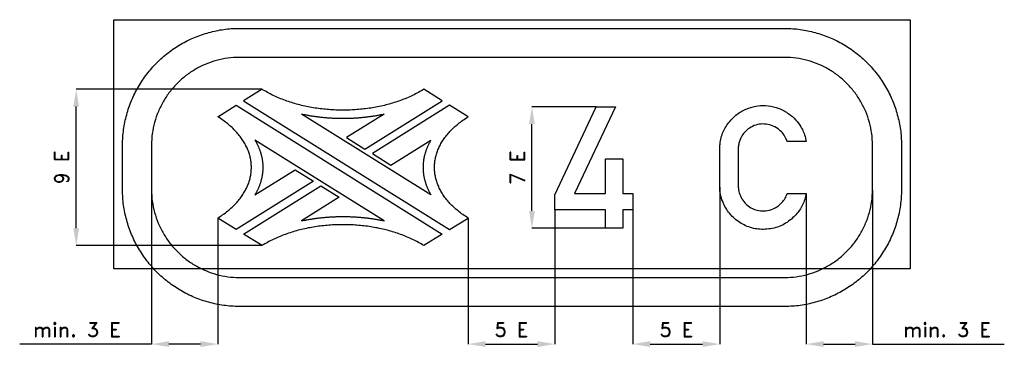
# Model space of a CAD drawing. Header units: millimetres. Extents: x -75 to 3325, y 1099 to 2285.
import ezdxf

# ---------------------------------------------------------------- set-up
doc = ezdxf.new("R2010")
doc.units = ezdxf.units.MM
doc.header["$LTSCALE"] = 5
doc.layers.add('Kóty', color=2, linetype='Continuous')
doc.layers.add('Značka', color=7, linetype='Continuous')
doc.styles.get("Standard").update_dxf_attribs({"font": 'romand.shx', "height": 50})
doc.dimstyles.get("Standard").update_dxf_attribs({"dimtxt": 50, "dimasz": 60, "dimexe": 0.18, "dimexo": 0.0625, "dimgap": 25, "dimtad": 1, "dimdec": 0, "dimzin": 0, "dimdsep": 46, "dimtxsty": 'Standard', "dimcen": 0.09, "dimadec": 0, "dimazin": 0, "dimtfac": 1, "dimtdec": 0, "dimtofl": 0, "dimtmove": 0, "dimatfit": 3, "dimfxl": 1, "dimtolj": 1, "dimtzin": 0, "dimarcsym": 0})

# ---------------------------------------------------------------- blocks, each defined once
blk = doc.blocks.new('*D0')
at = {"layer": 'Defpoints', "color": 0, "transparency": 16777216}
for p in [(1473.1, 1600.5), (1772.8, 1628.6), (1772.8, 1165.2)]:
    blk.add_point(p, dxfattribs=at)
at = {"layer": 'Kóty', "color": 0, "lineweight": -2, "transparency": 16777216}
for p, q in [((1473.1, 1600.4), (1473.1, 1165)), ((1772.8, 1628.5), (1772.8, 1165)), ((1533.1, 1165.2), (1712.8, 1165.2))]:
    blk.add_line(p, q, dxfattribs=at)
at = {"layer": 'Kóty', "color": 0, "transparency": 16777216}
for points in [[(1533.1, 1175.2), (1533.1, 1155.2), (1473.1, 1165.2)], [(1712.8, 1175.2), (1712.8, 1155.2), (1772.8, 1165.2)]]:
    blk.add_solid(points, dxfattribs=at)
at = {"layer": 'Kóty', "color": 0, "transparency": 16777216, "insert": (1622.9, 1215.2), "char_height": 50, "attachment_point": 5}
blk.add_mtext('\\A1;5 E', dxfattribs=at)
blk = doc.blocks.new('*D1')
at = {"layer": 'Defpoints', "color": 0, "transparency": 16777216}
for p in [(2343, 1707.5), (2042.4, 1628.6), (2343, 1165.2)]:
    blk.add_point(p, dxfattribs=at)
at = {"layer": 'Kóty', "color": 0, "lineweight": -2, "transparency": 16777216}
for p, q in [((2343, 1707.4), (2343, 1165)), ((2042.4, 1628.5), (2042.4, 1165)), ((2102.4, 1165.2), (2283, 1165.2))]:
    blk.add_line(p, q, dxfattribs=at)
at = {"layer": 'Kóty', "color": 0, "transparency": 16777216}
for points in [[(2102.4, 1175.2), (2102.4, 1155.2), (2042.4, 1165.2)], [(2283, 1175.2), (2283, 1155.2), (2343, 1165.2)]]:
    blk.add_solid(points, dxfattribs=at)
at = {"layer": 'Kóty', "color": 0, "transparency": 16777216, "insert": (2192.7, 1215.2), "char_height": 50, "attachment_point": 5}
blk.add_mtext('\\A1;5 E', dxfattribs=at)
blk = doc.blocks.new('*D2')
at = {"layer": 'Defpoints', "color": 0, "transparency": 16777216}
for p in [(2640.9, 1685.2), (2870, 1695.9), (2870, 1165.2)]:
    blk.add_point(p, dxfattribs=at)
at = {"layer": 'Kóty', "color": 0, "lineweight": -2, "transparency": 16777216}
for p, q in [((2640.9, 1685.2), (2640.9, 1165)), ((2870, 1695.9), (2870, 1165)), ((2700.9, 1165.2), (2810, 1165.2)), ((2870, 1165.2), (3325.2, 1165.2))]:
    blk.add_line(p, q, dxfattribs=at)
at = {"layer": 'Kóty', "color": 0, "transparency": 16777216}
for points in [[(2700.9, 1175.2), (2700.9, 1155.2), (2640.9, 1165.2)], [(2810, 1175.2), (2810, 1155.2), (2870, 1165.2)]]:
    blk.add_solid(points, dxfattribs=at)
at = {"layer": 'Kóty', "color": 0, "transparency": 16777216, "insert": (3127.6, 1215.2), "char_height": 50, "attachment_point": 5}
blk.add_mtext('\\A1;min. 3 E', dxfattribs=at)
blk = doc.blocks.new('*D3')
at = {"layer": 'Defpoints', "color": 0, "transparency": 16777216}
for p in [(380, 1775.2), (609.1, 1600.5), (380, 1165.2)]:
    blk.add_point(p, dxfattribs=at)
at = {"layer": 'Kóty', "color": 0, "lineweight": -2, "transparency": 16777216}
for p, q in [((380, 1775.1), (380, 1165)), ((609.1, 1600.4), (609.1, 1165)), ((380, 1165.2), (-75.2, 1165.2)), ((549.1, 1165.2), (440, 1165.2))]:
    blk.add_line(p, q, dxfattribs=at)
at = {"layer": 'Kóty', "color": 0, "transparency": 16777216}
for points in [[(440, 1175.2), (440, 1155.2), (380, 1165.2)], [(549.1, 1175.2), (549.1, 1155.2), (609.1, 1165.2)]]:
    blk.add_solid(points, dxfattribs=at)
at = {"layer": 'Kóty', "color": 0, "transparency": 16777216, "insert": (122.4, 1215.2), "char_height": 50, "attachment_point": 5}
blk.add_mtext('\\A1;min. 3 E', dxfattribs=at)
blk = doc.blocks.new('*D4')
at = {"layer": 'Defpoints', "color": 0, "transparency": 16777216}
for p in [(120, 2045.2), (761.6, 2045.2), (761.6, 1505.2)]:
    blk.add_point(p, dxfattribs=at)
at = {"layer": 'Kóty', "color": 0, "lineweight": -2, "transparency": 16777216}
for p, q in [((761.5, 2045.2), (119.8, 2045.2)), ((120, 1565.2), (120, 1985.2)), ((761.5, 1505.2), (119.8, 1505.2))]:
    blk.add_line(p, q, dxfattribs=at)
at = {"layer": 'Kóty', "color": 0, "transparency": 16777216}
for points in [[(110, 1985.2), (130, 1985.2), (120, 2045.2)], [(110, 1565.2), (130, 1565.2), (120, 1505.2)]]:
    blk.add_solid(points, dxfattribs=at)
at = {"layer": 'Kóty', "color": 0, "transparency": 16777216, "insert": (70, 1775.2), "char_height": 50, "attachment_point": 5, "rotation": 90}
blk.add_mtext('\\A1;9 E', dxfattribs=at)
blk = doc.blocks.new('*D5')
at = {"layer": 'Defpoints', "color": 0, "transparency": 16777216}
for p in [(1693.9, 1984.6), (1915.2, 1984.6), (1948.3, 1565.2)]:
    blk.add_point(p, dxfattribs=at)
at = {"layer": 'Kóty', "color": 0, "lineweight": -2, "transparency": 16777216}
for p, q in [((1915.2, 1984.6), (1693.8, 1984.6)), ((1693.9, 1625.2), (1693.9, 1924.6)), ((1948.3, 1565.2), (1693.8, 1565.2))]:
    blk.add_line(p, q, dxfattribs=at)
at = {"layer": 'Kóty', "color": 0, "transparency": 16777216}
for points in [[(1683.9, 1924.6), (1703.9, 1924.6), (1693.9, 1984.6)], [(1683.9, 1625.2), (1703.9, 1625.2), (1693.9, 1565.2)]]:
    blk.add_solid(points, dxfattribs=at)
at = {"layer": 'Kóty', "color": 0, "transparency": 16777216, "insert": (1643.9, 1774.9), "char_height": 50, "attachment_point": 5, "rotation": 90}
blk.add_mtext('\\A1;7 E', dxfattribs=at)

msp = doc.modelspace()

# ---------------------------------------------------------------- linework, layer by layer
at = {"layer": 'Značka', "color": 3}
for points in [[(250, 1425.2), (250, 2285.2), (3000, 2285.2), (3000, 1425.2), (250, 1425.2)], [(761.6, 2045.2), (698, 2005.5), (1409.6, 1560.8), (1473.1, 1600.5), (1468.5, 1603.4), (1464, 1606.3), (1459.6, 1609.3), (1455.3, 1612.3), (1451.1, 1615.4), (1447, 1618.5), (1442.9, 1621.6), (1439, 1624.7), (1435.2, 1627.9), (1431.4, 1631.1), (1427.7, 1634.3), (1424.2, 1637.6), (1420.7, 1640.9), (1417.3, 1644.2), (1414, 1647.5), (1410.8, 1650.9), (1407.7, 1654.3), (1404.7, 1657.7), (1401.8, 1661.1), (1399, 1664.6), (1396.2, 1668.1), (1393.6, 1671.6), (1391.1, 1675.1), (1388.6, 1678.6), (1386.2, 1682.2), (1384, 1685.8), (1381.8, 1689.4), (1379.7, 1693), (1377.7, 1696.6), (1375.8, 1700.2), (1374, 1703.9), (1372.3, 1707.6), (1370.7, 1711.3), (1369.2, 1715), (1367.7, 1718.7), (1366.4, 1722.4), (1365.1, 1726.1), (1364, 1729.8), (1362.9, 1733.6), (1361.9, 1737.3), (1361.1, 1741.1), (1360.3, 1744.9), (1359.6, 1748.7), (1359, 1752.4), (1358.5, 1756.2), (1358, 1760), (1357.7, 1763.8), (1357.5, 1767.6), (1357.3, 1771.4), (1357.3, 1775.2), (1357.3, 1779), (1357.5, 1782.8), (1357.7, 1786.5), (1358, 1790.3), (1358.5, 1794.1), (1359, 1797.9), (1359.6, 1801.7), (1360.3, 1805.5), (1361.1, 1809.2), (1361.9, 1813), (1362.9, 1816.7), (1364, 1820.5), (1365.1, 1824.2), (1366.4, 1828), (1367.7, 1831.7), (1369.2, 1835.4), (1370.7, 1839.1), (1372.3, 1842.8), (1374, 1846.4), (1375.8, 1850.1), (1377.7, 1853.7), (1379.7, 1857.4), (1381.8, 1861), (1384, 1864.6), (1386.2, 1868.1), (1388.6, 1871.7), (1391.1, 1875.2), (1393.6, 1878.8), (1396.2, 1882.3), (1399, 1885.7), (1401.8, 1889.2), (1404.7, 1892.6), (1407.7, 1896.1), (1410.8, 1899.4), (1414, 1902.8), (1417.3, 1906.2), (1420.7, 1909.5), (1424.2, 1912.8), (1427.7, 1916), (1431.4, 1919.2), (1435.2, 1922.5), (1439, 1925.6), (1442.9, 1928.8), (1447, 1931.9), (1451.1, 1935), (1455.3, 1938), (1459.6, 1941), (1464, 1944), (1468.5, 1947), (1473.1, 1949.9), (1409.6, 1989.6), (1142.7, 1822.8), (1206.3, 1783.1), (1345, 1869.8), (1343.9, 1868), (1342.9, 1866.1), (1341.8, 1864.3), (1340.8, 1862.5), (1339.8, 1860.6), (1338.8, 1858.8), (1337.9, 1856.9), (1337, 1855), (1336.1, 1853.2), (1335.2, 1851.3), (1334.3, 1849.5), (1333.5, 1847.6), (1332.7, 1845.7), (1331.9, 1843.8), (1331.1, 1842), (1330.4, 1840.1), (1329.6, 1838.2), (1328.9, 1836.3), (1328.2, 1834.4), (1327.6, 1832.5), (1326.9, 1830.7), (1326.3, 1828.8), (1325.7, 1826.9), (1325.1, 1825), (1324.6, 1823.1), (1324, 1821.2), (1323.5, 1819.3), (1323, 1817.4), (1322.6, 1815.4), (1322.1, 1813.5), (1321.7, 1811.6), (1321.3, 1809.7), (1320.9, 1807.8), (1320.6, 1805.9), (1320.2, 1804), (1319.9, 1802.1), (1319.6, 1800.1), (1319.3, 1798.2), (1319.1, 1796.3), (1318.9, 1794.4), (1318.6, 1792.5), (1318.5, 1790.5), (1318.3, 1788.6), (1318.2, 1786.7), (1318, 1784.8), (1317.9, 1782.9), (1317.9, 1780.9), (1317.8, 1779), (1317.8, 1777.1), (1317.8, 1775.2), (1317.8, 1773.2), (1317.8, 1771.3), (1317.9, 1769.4), (1317.9, 1767.5), (1318, 1765.6), (1318.2, 1763.6), (1318.3, 1761.7), (1318.5, 1759.8), (1318.6, 1757.9), (1318.9, 1755.9), (1319.1, 1754), (1319.3, 1752.1), (1319.6, 1750.2), (1319.9, 1748.3), (1320.2, 1746.4), (1320.6, 1744.4), (1320.9, 1742.5), (1321.3, 1740.6), (1321.7, 1738.7), (1322.1, 1736.8), (1322.6, 1734.9), (1323, 1733), (1323.5, 1731.1), (1324, 1729.2), (1324.6, 1727.3), (1325.1, 1725.4), (1325.7, 1723.5), (1326.3, 1721.6), (1326.9, 1719.7), (1327.6, 1717.8), (1328.2, 1715.9), (1328.9, 1714), (1329.6, 1712.1), (1330.4, 1710.2), (1331.1, 1708.4), (1331.9, 1706.5), (1332.7, 1704.6), (1333.5, 1702.7), (1334.3, 1700.9), (1335.2, 1699), (1336.1, 1697.1), (1337, 1695.3), (1337.9, 1693.4), (1338.8, 1691.6), (1339.8, 1689.7), (1340.8, 1687.9), (1341.8, 1686), (1342.9, 1684.2), (1343.9, 1682.4), (1345, 1680.5), (898.5, 1959.5), (901.3, 1959), (904.1, 1958.4), (906.9, 1957.8), (909.7, 1957.3), (912.5, 1956.7), (915.3, 1956.2), (918.1, 1955.7), (920.9, 1955.2), (923.7, 1954.7), (926.5, 1954.2), (929.3, 1953.7), (932.1, 1953.3), (934.9, 1952.8), (937.8, 1952.4), (940.6, 1952), (943.4, 1951.6), (946.3, 1951.2), (949.1, 1950.8), (952, 1950.4), (954.8, 1950.1), (957.7, 1949.7), (960.5, 1949.4), (963.4, 1949), (966.2, 1948.7), (969.1, 1948.4), (971.9, 1948.1), (974.8, 1947.9), (977.7, 1947.6), (980.5, 1947.3), (983.4, 1947.1), (986.3, 1946.9), (989.2, 1946.6), (992, 1946.4), (994.9, 1946.2), (997.8, 1946.1), (1000.7, 1945.9), (1003.5, 1945.7), (1006.4, 1945.6), (1009.3, 1945.4), (1012.2, 1945.3), (1015.1, 1945.2), (1018, 1945.1), (1020.9, 1945), (1023.7, 1944.9), (1026.6, 1944.9), (1029.5, 1944.8), (1032.4, 1944.8), (1035.3, 1944.7), (1038.2, 1944.7), (1041.1, 1944.7), (1044, 1944.7), (1046.9, 1944.7), (1049.8, 1944.8), (1052.6, 1944.8), (1055.5, 1944.9), (1058.4, 1944.9), (1061.3, 1945), (1064.2, 1945.1), (1067.1, 1945.2), (1070, 1945.3), (1072.9, 1945.4), (1075.7, 1945.6), (1078.6, 1945.7), (1081.5, 1945.9), (1084.4, 1946.1), (1087.3, 1946.2), (1090.1, 1946.4), (1093, 1946.6), (1095.9, 1946.9), (1098.8, 1947.1), (1101.6, 1947.3), (1104.5, 1947.6), (1107.4, 1947.9), (1110.2, 1948.1), (1113.1, 1948.4), (1116, 1948.7), (1118.8, 1949), (1121.7, 1949.4), (1124.5, 1949.7), (1127.4, 1950.1), (1130.2, 1950.4), (1133.1, 1950.8), (1135.9, 1951.2), (1138.7, 1951.6), (1141.6, 1952), (1144.4, 1952.4), (1147.2, 1952.8), (1150, 1953.3), (1152.9, 1953.7), (1155.7, 1954.2), (1158.5, 1954.7), (1161.3, 1955.2), (1164.1, 1955.7), (1166.9, 1956.2), (1169.7, 1956.7), (1172.5, 1957.3), (1175.3, 1957.8), (1178.1, 1958.4), (1180.8, 1959), (1183.6, 1959.5), (1053.8, 1878.4), (1117.3, 1838.7), (1384.1, 2005.5), (1320.6, 2045.2), (1316, 2042.3), (1311.2, 2039.5), (1306.5, 2036.7), (1301.6, 2034.1), (1296.8, 2031.4), (1291.8, 2028.8), (1286.8, 2026.3), (1281.8, 2023.9), (1276.7, 2021.5), (1271.6, 2019.1), (1266.4, 2016.8), (1261.2, 2014.6), (1256, 2012.4), (1250.7, 2010.3), (1245.3, 2008.3), (1239.9, 2006.3), (1234.5, 2004.3), (1229, 2002.4), (1223.5, 2000.6), (1218, 1998.9), (1212.4, 1997.1), (1206.8, 1995.5), (1201.2, 1993.9), (1195.5, 1992.4), (1189.8, 1990.9), (1184.1, 1989.5), (1178.4, 1988.1), (1172.6, 1986.8), (1166.8, 1985.6), (1161, 1984.4), (1155.1, 1983.3), (1149.2, 1982.2), (1143.3, 1981.2), (1137.4, 1980.2), (1131.5, 1979.3), (1125.5, 1978.5), (1119.6, 1977.7), (1113.6, 1977), (1107.6, 1976.3), (1101.6, 1975.7), (1095.6, 1975.1), (1089.5, 1974.7), (1083.5, 1974.2), (1077.5, 1973.8), (1071.4, 1973.5), (1065.4, 1973.3), (1059.3, 1973.1), (1053.2, 1972.9), (1047.2, 1972.8), (1041.1, 1972.8), (1035, 1972.8), (1028.9, 1972.9), (1022.9, 1973.1), (1016.8, 1973.3), (1010.8, 1973.5), (1004.7, 1973.8), (998.7, 1974.2), (992.6, 1974.7), (986.6, 1975.1), (980.6, 1975.7), (974.6, 1976.3), (968.6, 1977), (962.6, 1977.7), (956.6, 1978.5), (950.7, 1979.3), (944.7, 1980.2), (938.8, 1981.2), (932.9, 1982.2), (927.1, 1983.3), (921.2, 1984.4), (915.4, 1985.6), (909.6, 1986.8), (903.8, 1988.1), (898.1, 1989.5), (892.3, 1990.9), (886.6, 1992.4), (881, 1993.9), (875.3, 1995.5), (869.7, 1997.1), (864.2, 1998.9), (858.6, 2000.6), (853.1, 2002.4), (847.7, 2004.3), (842.2, 2006.3), (836.9, 2008.3), (831.5, 2010.3), (826.2, 2012.4), (820.9, 2014.6), (815.7, 2016.8), (810.6, 2019.1), (805.4, 2021.5), (800.3, 2023.9), (795.3, 2026.3), (790.3, 2028.8), (785.4, 2031.4), (780.5, 2034.1), (775.7, 2036.7), (770.9, 2039.5), (766.2, 2042.3), (761.6, 2045.2)], [(609.1, 1949.9), (672.6, 1989.6), (1384.1, 1544.9), (1320.6, 1505.2), (1316, 1508), (1311.2, 1510.8), (1306.5, 1513.6), (1301.6, 1516.3), (1296.8, 1518.9), (1291.8, 1521.5), (1286.8, 1524), (1281.8, 1526.5), (1276.7, 1528.9), (1271.6, 1531.2), (1266.4, 1533.5), (1261.2, 1535.7), (1256, 1537.9), (1250.7, 1540), (1245.3, 1542.1), (1239.9, 1544.1), (1234.5, 1546), (1229, 1547.9), (1223.5, 1549.7), (1218, 1551.5), (1212.4, 1553.2), (1206.8, 1554.8), (1201.2, 1556.4), (1195.5, 1558), (1189.8, 1559.4), (1184.1, 1560.9), (1178.4, 1562.2), (1172.6, 1563.5), (1166.8, 1564.8), (1161, 1566), (1155.1, 1567.1), (1149.2, 1568.2), (1143.3, 1569.2), (1137.4, 1570.1), (1131.5, 1571), (1125.5, 1571.9), (1119.6, 1572.6), (1113.6, 1573.4), (1107.6, 1574), (1101.6, 1574.6), (1095.6, 1575.2), (1089.5, 1575.7), (1083.5, 1576.1), (1077.5, 1576.5), (1071.4, 1576.8), (1065.4, 1577.1), (1059.3, 1577.3), (1053.2, 1577.4), (1047.2, 1577.5), (1041.1, 1577.5), (1035, 1577.5), (1028.9, 1577.4), (1022.9, 1577.3), (1016.8, 1577.1), (1010.8, 1576.8), (1004.7, 1576.5), (998.7, 1576.1), (992.6, 1575.7), (986.6, 1575.2), (980.6, 1574.6), (974.6, 1574), (968.6, 1573.4), (962.6, 1572.6), (956.6, 1571.9), (950.7, 1571), (944.7, 1570.1), (938.8, 1569.2), (932.9, 1568.2), (927.1, 1567.1), (921.2, 1566), (915.4, 1564.8), (909.6, 1563.5), (903.8, 1562.2), (898.1, 1560.9), (892.3, 1559.4), (886.6, 1558), (881, 1556.4), (875.3, 1554.8), (869.7, 1553.2), (864.2, 1551.5), (858.6, 1549.7), (853.1, 1547.9), (847.7, 1546), (842.2, 1544.1), (836.9, 1542.1), (831.5, 1540), (826.2, 1537.9), (820.9, 1535.7), (815.7, 1533.5), (810.6, 1531.2), (805.4, 1528.9), (800.3, 1526.5), (795.3, 1524), (790.3, 1521.5), (785.4, 1518.9), (780.5, 1516.3), (775.7, 1513.6), (770.9, 1510.8), (766.2, 1508), (761.6, 1505.2), (698, 1544.9), (964.8, 1711.6), (1028.4, 1671.9), (898.5, 1590.8), (901.3, 1591.4), (904.1, 1592), (906.9, 1592.5), (909.7, 1593.1), (912.5, 1593.6), (915.3, 1594.1), (918.1, 1594.6), (920.9, 1595.2), (923.7, 1595.6), (926.5, 1596.1), (929.3, 1596.6), (932.1, 1597), (934.9, 1597.5), (937.8, 1597.9), (940.6, 1598.3), (943.4, 1598.8), (946.3, 1599.2), (949.1, 1599.5), (952, 1599.9), (954.8, 1600.3), (957.7, 1600.6), (960.5, 1601), (963.4, 1601.3), (966.2, 1601.6), (969.1, 1601.9), (971.9, 1602.2), (974.8, 1602.5), (977.7, 1602.7), (980.5, 1603), (983.4, 1603.2), (986.3, 1603.5), (989.2, 1603.7), (992, 1603.9), (994.9, 1604.1), (997.8, 1604.3), (1000.7, 1604.4), (1003.5, 1604.6), (1006.4, 1604.8), (1009.3, 1604.9), (1012.2, 1605), (1015.1, 1605.1), (1018, 1605.2), (1020.9, 1605.3), (1023.7, 1605.4), (1026.6, 1605.5), (1029.5, 1605.5), (1032.4, 1605.6), (1035.3, 1605.6), (1038.2, 1605.6), (1041.1, 1605.6), (1044, 1605.6), (1046.9, 1605.6), (1049.8, 1605.6), (1052.6, 1605.5), (1055.5, 1605.5), (1058.4, 1605.4), (1061.3, 1605.3), (1064.2, 1605.2), (1067.1, 1605.1), (1070, 1605), (1072.9, 1604.9), (1075.7, 1604.8), (1078.6, 1604.6), (1081.5, 1604.4), (1084.4, 1604.3), (1087.3, 1604.1), (1090.1, 1603.9), (1093, 1603.7), (1095.9, 1603.5), (1098.8, 1603.2), (1101.6, 1603), (1104.5, 1602.7), (1107.4, 1602.5), (1110.2, 1602.2), (1113.1, 1601.9), (1116, 1601.6), (1118.8, 1601.3), (1121.7, 1601), (1124.5, 1600.6), (1127.4, 1600.3), (1130.2, 1599.9), (1133.1, 1599.5), (1135.9, 1599.2), (1138.7, 1598.8), (1141.6, 1598.3), (1144.4, 1597.9), (1147.2, 1597.5), (1150, 1597), (1152.9, 1596.6), (1155.7, 1596.1), (1158.5, 1595.6), (1161.3, 1595.2), (1164.1, 1594.6), (1166.9, 1594.1), (1169.7, 1593.6), (1172.5, 1593.1), (1175.3, 1592.5), (1178.1, 1592), (1180.8, 1591.4), (1183.6, 1590.8), (737.2, 1869.8), (738.3, 1868), (739.3, 1866.1), (740.3, 1864.3), (741.4, 1862.5), (742.4, 1860.6), (743.3, 1858.8), (744.3, 1856.9), (745.2, 1855), (746.1, 1853.2), (747, 1851.3), (747.8, 1849.5), (748.7, 1847.6), (749.5, 1845.7), (750.3, 1843.8), (751.1, 1842), (751.8, 1840.1), (752.5, 1838.2), (753.3, 1836.3), (753.9, 1834.4), (754.6, 1832.5), (755.2, 1830.7), (755.9, 1828.8), (756.5, 1826.9), (757, 1825), (757.6, 1823.1), (758.1, 1821.2), (758.6, 1819.3), (759.1, 1817.4), (759.6, 1815.4), (760, 1813.5), (760.5, 1811.6), (760.9, 1809.7), (761.3, 1807.8), (761.6, 1805.9), (762, 1804), (762.3, 1802.1), (762.6, 1800.1), (762.8, 1798.2), (763.1, 1796.3), (763.3, 1794.4), (763.5, 1792.5), (763.7, 1790.5), (763.9, 1788.6), (764, 1786.7), (764.1, 1784.8), (764.2, 1782.9), (764.3, 1780.9), (764.4, 1779), (764.4, 1777.1), (764.4, 1775.2), (764.4, 1773.2), (764.4, 1771.3), (764.3, 1769.4), (764.2, 1767.5), (764.1, 1765.6), (764, 1763.6), (763.9, 1761.7), (763.7, 1759.8), (763.5, 1757.9), (763.3, 1755.9), (763.1, 1754), (762.8, 1752.1), (762.6, 1750.2), (762.3, 1748.3), (762, 1746.4), (761.6, 1744.4), (761.3, 1742.5), (760.9, 1740.6), (760.5, 1738.7), (760, 1736.8), (759.6, 1734.9), (759.1, 1733), (758.6, 1731.1), (758.1, 1729.2), (757.6, 1727.3), (757, 1725.4), (756.5, 1723.5), (755.9, 1721.6), (755.2, 1719.7), (754.6, 1717.8), (753.9, 1715.9), (753.3, 1714), (752.5, 1712.1), (751.8, 1710.2), (751.1, 1708.4), (750.3, 1706.5), (749.5, 1704.6), (748.7, 1702.7), (747.8, 1700.9), (747, 1699), (746.1, 1697.1), (745.2, 1695.3), (744.3, 1693.4), (743.3, 1691.6), (742.4, 1689.7), (741.4, 1687.9), (740.3, 1686), (739.3, 1684.2), (738.3, 1682.4), (737.2, 1680.5), (875.9, 1767.2), (939.4, 1727.5), (672.6, 1560.8), (609.1, 1600.5), (613.7, 1603.4), (618.2, 1606.3), (622.6, 1609.3), (626.9, 1612.3), (631.1, 1615.4), (635.2, 1618.5), (639.2, 1621.6), (643.2, 1624.7), (647, 1627.9), (650.8, 1631.1), (654.4, 1634.3), (658, 1637.6), (661.5, 1640.9), (664.8, 1644.2), (668.1, 1647.5), (671.3, 1650.9), (674.4, 1654.3), (677.4, 1657.7), (680.4, 1661.1), (683.2, 1664.6), (685.9, 1668.1), (688.6, 1671.6), (691.1, 1675.1), (693.6, 1678.6), (695.9, 1682.2), (698.2, 1685.8), (700.4, 1689.4), (702.5, 1693), (704.4, 1696.6), (706.3, 1700.2), (708.2, 1703.9), (709.9, 1707.6), (711.5, 1711.3), (713, 1715), (714.4, 1718.7), (715.8, 1722.4), (717, 1726.1), (718.2, 1729.8), (719.3, 1733.6), (720.2, 1737.3), (721.1, 1741.1), (721.9, 1744.9), (722.6, 1748.7), (723.2, 1752.4), (723.7, 1756.2), (724.1, 1760), (724.5, 1763.8), (724.7, 1767.6), (724.8, 1771.4), (724.9, 1775.2), (724.8, 1779), (724.7, 1782.8), (724.5, 1786.5), (724.1, 1790.3), (723.7, 1794.1), (723.2, 1797.9), (722.6, 1801.7), (721.9, 1805.5), (721.1, 1809.2), (720.2, 1813), (719.3, 1816.7), (718.2, 1820.5), (717, 1824.2), (715.8, 1828), (714.4, 1831.7), (713, 1835.4), (711.5, 1839.1), (709.9, 1842.8), (708.2, 1846.4), (706.3, 1850.1), (704.4, 1853.7), (702.5, 1857.4), (700.4, 1861), (698.2, 1864.6), (695.9, 1868.1), (693.6, 1871.7), (691.1, 1875.2), (688.6, 1878.8), (685.9, 1882.3), (683.2, 1885.7), (680.4, 1889.2), (677.4, 1892.6), (674.4, 1896.1), (671.3, 1899.4), (668.1, 1902.8), (664.8, 1906.2), (661.5, 1909.5), (658, 1912.8), (654.4, 1916), (650.8, 1919.2), (647, 1922.5), (643.2, 1925.6), (639.2, 1928.8), (635.2, 1931.9), (631.1, 1935), (626.9, 1938), (622.6, 1941), (618.2, 1944), (613.7, 1947), (609.1, 1949.9)], [(1948.3, 1565.2), (1948.3, 1628.6), (1772.8, 1628.6), (1772.8, 1680.9), (1915.2, 1984.6), (1982.7, 1984.6), (1840.3, 1685), (1948.3, 1685), (1948.3, 1804.7), (2008.3, 1804.4), (2008.3, 1685), (2042.4, 1685), (2042.4, 1628.6), (2008.3, 1628.6), (2008.3, 1565.2), (1948.3, 1565.2)]]:
    msp.add_lwpolyline(points, dxfattribs=at)
for points in [[(685, 1295.2), (683.4, 1295.2), (681.8, 1295.2, -0.03218), (629.5, 1298.8, -0.035443), (578.1, 1309.5, -0.036267), (528.4, 1326.3, -0.034421), (481.6, 1350, -0.033721), (437.9, 1379.1, -0.034085), (398.6, 1413.8, -0.034209), (363.9, 1453.1, -0.034229), (334.8, 1496.8, -0.034044), (311.3, 1543.6, -0.033412), (294.4, 1593.3, -0.034127), (283.5, 1644.7, -0.036745), (280, 1697), (280, 1698.6), (280, 1700.2), (280, 1850.2), (280, 1851.8), (280, 1853.3, -0.03218), (283.7, 1905.6, -0.035443), (294.4, 1957, -0.036267), (311.2, 2006.7, -0.034421), (334.8, 2053.6, -0.033721), (363.9, 2097.2, -0.034085), (398.6, 2136.5, -0.034209), (437.9, 2171.3, -0.034229), (481.6, 2200.4, -0.034044), (528.5, 2223.8, -0.033412), (578.1, 2240.8, -0.034127), (629.5, 2251.7, -0.036745), (681.8, 2255.2), (683.4, 2255.2), (685, 2255.2), (2565, 2255.2), (2566.6, 2255.2), (2568.2, 2255.2, -0.03218), (2620.5, 2251.5, -0.035443), (2671.9, 2240.8, -0.036267), (2721.6, 2224, -0.034421), (2768.4, 2200.4, -0.033721), (2812.1, 2171.3, -0.034085), (2851.4, 2136.5, -0.034209), (2886.1, 2097.2, -0.034229), (2915.2, 2053.6, -0.034044), (2938.7, 2006.7, -0.033412), (2955.6, 1957, -0.034127), (2966.5, 1905.6, -0.036745), (2970, 1853.3), (2970, 1851.8), (2970, 1850.2), (2970, 1700.2), (2970, 1698.6), (2970, 1697, -0.03218), (2966.3, 1644.7, -0.035443), (2955.6, 1593.3, -0.036267), (2938.8, 1543.6, -0.034421), (2915.2, 1496.8, -0.033721), (2886.1, 1453.1, -0.034085), (2851.4, 1413.8, -0.034209), (2812.1, 1379, -0.034229), (2768.4, 1350, -0.034044), (2721.5, 1326.5, -0.033412), (2671.9, 1309.5, -0.034127), (2620.5, 1298.7, -0.036745), (2568.2, 1295.2), (2566.6, 1295.2), (2565, 1295.2), (685, 1295.2)], [(685, 1395.2), (2565, 1395.2), (2566.2, 1395.2), (2567.4, 1395.2, 0.03218), (2606.8, 1397.9, 0.035443), (2645.5, 1406, 0.036267), (2682.9, 1418.6, 0.034421), (2718.2, 1436.4, 0.033721), (2751.1, 1458.3, 0.034085), (2780.7, 1484.5, 0.034209), (2806.8, 1514.1, 0.034229), (2828.7, 1547, 0.034044), (2846.4, 1582.3, 0.033412), (2859.2, 1619.7, 0.034127), (2867.4, 1658.4, 0.036745), (2870, 1697.8), (2870, 1699), (2870, 1700.2), (2870, 1850.2), (2870, 1851.4), (2870, 1852.6, 0.03218), (2867.2, 1891.9, 0.035443), (2859.2, 1930.6, 0.036267), (2846.5, 1968.1, 0.034421), (2828.7, 2003.4, 0.033721), (2806.8, 2036.2, 0.034085), (2780.7, 2065.8, 0.034209), (2751.1, 2092, 0.034229), (2718.2, 2113.9, 0.034044), (2682.9, 2131.6, 0.033412), (2645.5, 2144.4, 0.034127), (2606.8, 2152.5, 0.036745), (2567.4, 2155.2), (2566.2, 2155.2), (2565, 2155.2), (685, 2155.2), (683.8, 2155.2), (682.6, 2155.2, 0.03218), (643.2, 2152.4, 0.035443), (604.5, 2144.4, 0.036267), (567.1, 2131.7, 0.034421), (531.8, 2113.9, 0.033721), (498.9, 2092, 0.034085), (469.3, 2065.8, 0.034209), (443.2, 2036.2, 0.034229), (421.3, 2003.4, 0.034044), (403.6, 1968.1, 0.033412), (390.8, 1930.6, 0.034127), (382.6, 1891.9, 0.036745), (380, 1852.6), (380, 1851.4), (380, 1850.2), (380, 1700.2), (380, 1699), (380, 1697.8, 0.03218), (382.8, 1658.4, 0.035443), (390.8, 1619.7, 0.036267), (403.5, 1582.3, 0.034421), (421.3, 1547, 0.033721), (443.2, 1514.1, 0.034085), (469.3, 1484.5, 0.034209), (498.9, 1458.3, 0.034229), (531.8, 1436.4, 0.034044), (567.1, 1418.8, 0.033412), (604.5, 1406, 0.034127), (643.2, 1397.8, 0.036745), (682.6, 1395.2), (683.8, 1395.2), (685, 1395.2)], [(2640.6, 1685.2, -0.003816), (2639, 1677.4, -0.011439), (2637.2, 1669.7, -0.074263), (2620.9, 1632.4, -0.07334), (2594.3, 1601, -0.08747), (2553.3, 1573.7, -0.087035), (2505.4, 1562, -0.081784), (2459.3, 1564.7, -0.08264), (2416.7, 1582, -0.082251), (2380.6, 1611.6, -0.076608), (2355.3, 1651, -0.04905), (2346.2, 1675.6, -0.064051), (2342.9, 1701.3, -0.006455), (2342.9, 1704.4, -0.002149), (2343, 1707.5), (2343, 1848.5, -0.002029), (2343.3, 1852.7, -0.006078), (2343.7, 1857, -0.076271), (2354.5, 1897.9, -0.07692), (2377.2, 1933.9, -0.073289), (2406.4, 1961.4, -0.069833), (2442.1, 1979.5, -0.059245), (2475.2, 1987.6, -0.060628), (2509.2, 1987.7, -0.068021), (2546.9, 1978.7, -0.066413), (2581, 1960.1, -0.054), (2604.4, 1939.8, -0.055388), (2622.8, 1914.9, -0.038274), (2632, 1896.7, -0.040685), (2638.3, 1877.3, -0.009638), (2639.7, 1871.2, -0.003213), (2640.9, 1865.2), (2575.2, 1865.2, 0.005205), (2572.6, 1871.5, 0.015619), (2569.8, 1877.7, 0.06078), (2558.7, 1894.6, 0.062685), (2543.8, 1908.3, 0.078732), (2521.3, 1920.4, 0.078054), (2496.2, 1925, 0.073304), (2472.5, 1922.9, 0.073372), (2450.5, 1914.1, 0.069984), (2432.1, 1900.4, 0.07029), (2418.3, 1882.4, 0.038764), (2412.7, 1871, 0.035398), (2408.8, 1859, 0.02205), (2407.3, 1852.2, 0.028822), (2406.5, 1845.2, 0.006426), (2406.5, 1843.4, 0.00214), (2406.4, 1841.5), (2406.4, 1708.6, 0.001844), (2406.6, 1705.9, 0.005519), (2406.9, 1703.1, 0.059571), (2411.8, 1681.8, 0.068114), (2421.9, 1662.3, 0.072023), (2436.5, 1645.6, 0.068624), (2455.3, 1633.5, 0.071735), (2477.7, 1626.1, 0.073122), (2501.2, 1625.3, 0.082628), (2527.4, 1632.1, 0.081788), (2550.1, 1646.8, 0.058785), (2563.1, 1660.9, 0.059236), (2572.3, 1677.3, 0.010199), (2573.9, 1681.3, 0.003403), (2575.4, 1685.2), (2640.6, 1685.2)]]:
    msp.add_lwpolyline(points, format="xyb", dxfattribs=at)

# ---------------------------------------------------------------- dimensions: what is measured, and where the dimension line sits
at = {"layer": 'Kóty'}
for base, p1, p2, text, picture, middle in [((120, 2045.2), (761.6, 1505.2), (761.6, 2045.2), '9 E', '*D4', (70, 1775.2)), ((1693.9, 1984.6), (1948.3, 1565.2), (1915.2, 1984.6), '7 E', '*D5', (1643.9, 1774.9))]:
    dim = msp.add_linear_dim(base=base, p1=p1, p2=p2, angle=90, text=text, dimstyle='Standard', dxfattribs=at)
    dim.commit()
    dim.dimension.update_dxf_attribs({"geometry": picture, "text_midpoint": middle})
for base, p1, p2, text, picture, middle in [((380, 1165.2), (609.1, 1600.5), (380, 1775.2), 'min. 3 E', '*D3', (122.4, 1215.2)), ((2343, 1165.2), (2042.4, 1628.6), (2343, 1707.5), '5 E', '*D1', (2192.7, 1215.2)), ((2870, 1165.2), (2640.9, 1685.2), (2870, 1695.9), 'min. 3 E', '*D2', (3127.6, 1215.2)), ((1772.8, 1165.2), (1473.1, 1600.5), (1772.8, 1628.6), '5 E', '*D0', (1622.9, 1215.2))]:
    dim = msp.add_linear_dim(base=base, p1=p1, p2=p2, text=text, dimstyle='Standard', dxfattribs=at)
    dim.commit()
    dim.dimension.update_dxf_attribs({"geometry": picture, "text_midpoint": middle})

doc.saveas('drawing.dxf')
